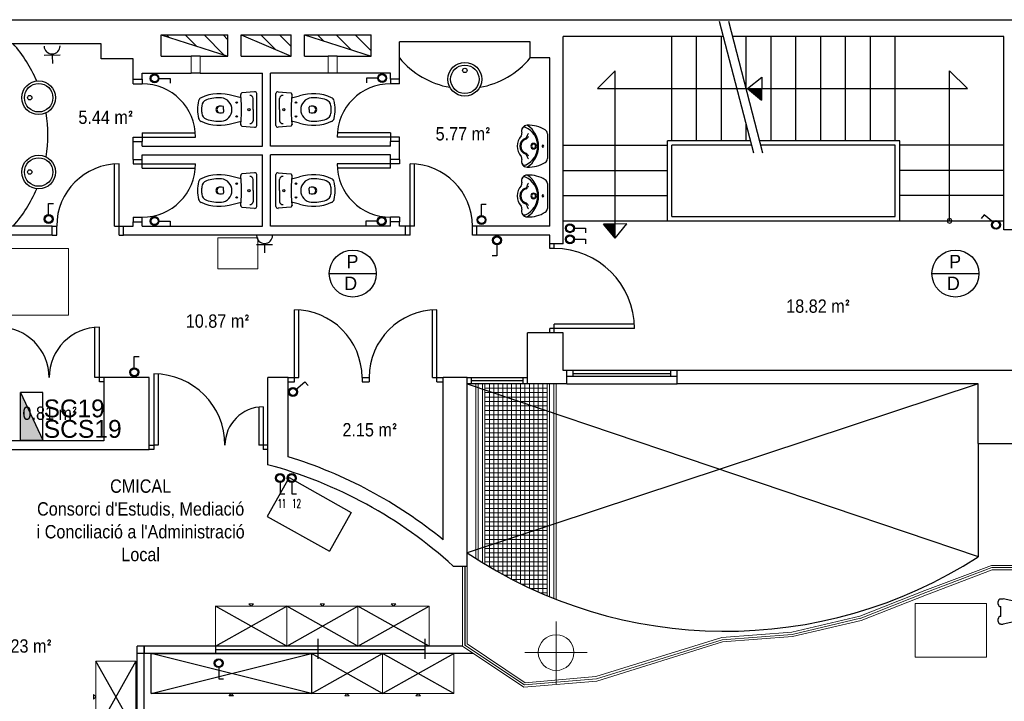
# Model space of a CAD drawing. Header units: metres. Extents: x -1 to 438, y -6 to 39.
# Tile 9 of 13: x 404.72 to 415.78, y 20.59 to 28.25. Entities that reach past the tile are written whole.
import ezdxf

# ---------------------------------------------------------------- set-up
doc = ezdxf.new("R2010")
doc.units = ezdxf.units.M
doc.linetypes.add('CONTINUA', pattern=[0])
for name, color, linetype, lineweight in [('INS P3  ELECTRICITAT ACTUAL', 7, 'CONTINUA', 25), ('P3  TEXT ACTUAL', 7, 'CONTINUA', 25), ('P3 MOBLES ACTUAL', 7, 'CONTINUA', 25), ('P3 MURS ACTUAL', 7, 'CONTINUA', 25)]:
    doc.layers.add(name, color=color, linetype=linetype, lineweight=lineweight)
doc.styles.add('ARIAL', font='arial.ttf')
doc.styles.add('Century Gothic', font='txt')
doc.styles.add('COMPLEX', font='complex_.ttf')
pattern_1 = [(135, (0, 0), (-0.21213203, -0.21213203), []), (135, (-0.10607, -0.10607), (-0.21213203, -0.21213203), [])]

# ---------------------------------------------------------------- blocks, each defined once
blk = doc.blocks.new('OBJETO_COMPLEJO_98')
at = {"layer": 'P3 MURS ACTUAL', "transparency": 33554687}
for start, end in [(90, 270), (270, 90)]:
    blk.add_arc((415.167, 25.989), 0.025, start, end, dxfattribs=at)

msp = doc.modelspace()

# ---------------------------------------------------------------- hatches: boundary and pattern name
at = {"layer": 'INS P3  ELECTRICITAT ACTUAL', "transparency": 33554687}
msp.add_hatch(color=100, dxfattribs=at).paths.add_polyline_path([(404.981, 23.527), (404.731, 24.062), (404.731, 23.527)])
at = {"layer": 'P3 MURS ACTUAL', "linetype": 'CONTINUA', "transparency": 33554687}
h = msp.add_hatch(dxfattribs=at)
h.set_pattern_fill('RAYADO_1', color=180, scale=0.1, angle=45, style=0, pattern_type=2)
h.set_pattern_definition(pattern_1)
h.paths.add_polyline_path([(407.061, 27.838), (407.061, 28.078), (406.311, 28.078)], flags=0)
h = msp.add_hatch(dxfattribs=at)
h.set_pattern_fill('RAYADO_1', color=180, scale=0.1, angle=45, style=0, pattern_type=2)
h.set_pattern_definition(pattern_1)
h.paths.add_polyline_path([(407.211, 28.078), (407.771, 27.838), (407.771, 28.078)], flags=0)
h = msp.add_hatch(dxfattribs=at)
h.set_pattern_fill('RAYADO_1', color=180, scale=0.1, angle=45, style=0, pattern_type=2)
h.set_pattern_definition(pattern_1)
h.paths.add_polyline_path([(407.921, 28.078), (408.671, 27.838), (408.671, 28.078)], flags=0)

# ---------------------------------------------------------------- linework, layer by layer
at = {"layer": 'INS P3  ELECTRICITAT ACTUAL', "color": 180, "transparency": 33554687}
for p, q in [((405.177, 27.85), (404.997, 27.847)), ((405.087, 27.848), (405.089, 27.758)), ((407.562, 25.719), (407.382, 25.719)), ((407.472, 25.719), (407.472, 25.629)), ((404.731, 24.062), (404.981, 23.527)), ((404.731, 23.527), (404.731, 24.062)), ((404.981, 24.062), (404.731, 24.062)), ((404.981, 23.527), (404.981, 24.062)), ((404.731, 23.527), (404.981, 23.527))]:
    msp.add_line(p, q, dxfattribs=at)
for points in [[(406.277, 27.589), (406.412, 27.589), (406.412, 27.535)], [(408.753, 27.592), (408.618, 27.592), (408.618, 27.538)], [(405.046, 26.049), (405.046, 26.184), (405.1, 26.184)], [(409.909, 26.04), (409.909, 26.175), (409.963, 26.175)], [(415.659, 25.971), (415.556, 26.058), (415.521, 26.017)], [(406.277, 25.986), (406.412, 25.986), (406.412, 25.932)], [(408.746, 25.986), (408.611, 25.986), (408.611, 25.932)], [(410.942, 25.907), (411.077, 25.907), (411.077, 25.853)], [(410.942, 25.783), (411.077, 25.783), (411.077, 25.729)], [(410.083, 25.729), (410.083, 25.594), (410.029, 25.594)], [(406.008, 24.329), (406.008, 24.464), (406.062, 24.464)], [(407.822, 24.093), (407.925, 24.181), (407.96, 24.139)], [(407.646, 23.058), (407.646, 22.923), (407.7, 22.923)], [(407.777, 23.058), (407.777, 22.923), (407.831, 22.923)], [(406.957, 20.979), (406.957, 20.844), (407.011, 20.844)]]:
    msp.add_lwpolyline(points, dxfattribs=at)
for centre, radius in [((406.236, 27.589), 0.0501), ((406.236, 27.589), 0.0397), ((408.793, 27.592), 0.0501), ((408.793, 27.592), 0.0397), ((405.047, 26.009), 0.0501), ((405.047, 26.009), 0.0397), ((406.236, 25.986), 0.0501), ((406.236, 25.986), 0.0397), ((408.787, 25.986), 0.0501), ((408.787, 25.986), 0.0397), ((409.909, 25.999), 0.0501), ((409.909, 25.999), 0.0397), ((415.689, 25.944), 0.0501), ((410.902, 25.906), 0.0501), ((410.902, 25.906), 0.0397), ((415.689, 25.944), 0.0397), ((410.083, 25.77), 0.0501), ((410.083, 25.77), 0.0397), ((410.902, 25.782), 0.0501), ((410.902, 25.782), 0.0397), ((406.008, 24.288), 0.0501), ((406.008, 24.288), 0.0397), ((407.791, 24.067), 0.0501), ((407.791, 24.067), 0.0397), ((407.646, 23.099), 0.0501), ((407.646, 23.099), 0.0397), ((407.777, 23.099), 0.0501), ((407.777, 23.099), 0.0397), ((406.957, 21.02), 0.0501), ((406.957, 21.02), 0.0397)]:
    msp.add_circle(centre, radius, dxfattribs=at)
for centre, radius, start, end in [((405.085, 27.954), 0.09, 181.0938, 1.0938), ((406.236, 27.589), 0.045, 90, 270), ((406.236, 27.589), 0.045, 270, 90), ((408.793, 27.592), 0.045, 90, 270), ((408.793, 27.592), 0.045, 270, 90), ((405.047, 26.009), 0.045, 0, 180), ((405.047, 26.009), 0.045, 180, 0), ((406.236, 25.986), 0.045, 90, 270), ((406.236, 25.986), 0.045, 270, 90), ((408.787, 25.986), 0.045, 90, 270), ((408.787, 25.986), 0.045, 270, 90), ((409.909, 25.999), 0.045, 0, 180), ((409.909, 25.999), 0.045, 180, 0), ((410.902, 25.906), 0.045, 90, 270), ((410.902, 25.906), 0.045, 270, 90), ((415.689, 25.944), 0.045, 49.7484, 229.7484), ((415.689, 25.944), 0.045, 229.7484, 49.7484), ((407.472, 25.825), 0.09, 180, 0), ((410.083, 25.77), 0.045, 0, 180), ((410.902, 25.782), 0.045, 90, 270), ((410.902, 25.782), 0.045, 270, 90), ((410.083, 25.77), 0.045, 180, 0), ((406.008, 24.288), 0.045, 0, 180), ((406.008, 24.288), 0.045, 180, 0), ((407.791, 24.067), 0.045, 130.2516, 310.2516), ((407.791, 24.067), 0.045, 310.2516, 130.2516), ((407.646, 23.099), 0.045, 0, 180), ((407.777, 23.099), 0.045, 0, 180), ((407.646, 23.099), 0.045, 180, 0), ((407.777, 23.099), 0.045, 180, 0), ((406.957, 21.02), 0.045, 0, 180), ((406.957, 21.02), 0.045, 180, 0)]:
    msp.add_arc(centre, radius, start, end, dxfattribs=at)
at = {"layer": 'P3 MOBLES ACTUAL', "transparency": 33554687}
for p, q in [((407.748, 23.104), (407.503, 22.668)), ((407.748, 23.104), (408.446, 22.713)), ((408.446, 22.713), (408.201, 22.277)), ((407.503, 22.668), (408.201, 22.277)), ((406.921, 21.21), (407.721, 21.66)), ((407.721, 21.21), (406.921, 21.66)), ((407.721, 21.21), (408.521, 21.66)), ((408.521, 21.21), (407.721, 21.66)), ((408.521, 21.21), (409.321, 21.66)), ((409.321, 21.21), (408.521, 21.66)), ((407.998, 20.68), (406.198, 21.13)), ((406.198, 20.68), (407.998, 21.13)), ((408.798, 20.68), (407.998, 21.13)), ((407.998, 20.68), (408.798, 21.13)), ((409.598, 20.68), (408.798, 21.13)), ((408.798, 20.68), (409.598, 21.13)), ((406.027, 21.042), (405.577, 20.242)), ((406.027, 20.242), (405.577, 21.042))]:
    msp.add_line(p, q, dxfattribs=at)
at = {"layer": 'P3 MOBLES ACTUAL', "color": 180, "transparency": 33554687}
for p, q in [((415.714, 21.684), (415.714, 21.713)), ((415.742, 21.741), (415.77, 21.741)), ((415.943, 21.705), (415.77, 21.741)), ((415.742, 21.545), (415.742, 21.656)), ((415.742, 21.656), (415.742, 21.656)), ((415.714, 21.488), (415.714, 21.517)), ((415.742, 21.545), (415.742, 21.545)), ((415.742, 21.46), (415.77, 21.46)), ((415.943, 21.496), (415.77, 21.46))]:
    msp.add_line(p, q, dxfattribs=at)
at = {"layer": 'P3 MOBLES ACTUAL', "linetype": 'CONTINUA', "lineweight": 13, "transparency": 33554687}
for points in [[(406.946, 25.798), (407.396, 25.798), (407.396, 25.448), (406.946, 25.448), (406.946, 25.798)], [(404.471, 24.928), (405.271, 24.928), (405.271, 25.678), (404.471, 25.678), (404.471, 24.928)], [(414.782, 21.089), (414.782, 21.689), (415.582, 21.689), (415.582, 21.089), (414.782, 21.089)]]:
    msp.add_lwpolyline(points, close=True, dxfattribs=at)
at = {"layer": 'P3 MOBLES ACTUAL', "color": 180, "lineweight": 13, "transparency": 33554687}
for points in [[(407.321, 21.66), (407.296, 21.685), (407.346, 21.685), (407.321, 21.66)], [(408.121, 21.66), (408.096, 21.685), (408.146, 21.685), (408.121, 21.66)], [(408.921, 21.66), (408.896, 21.685), (408.946, 21.685), (408.921, 21.66)], [(406.921, 21.66), (407.721, 21.66), (407.721, 21.21), (406.921, 21.21), (406.921, 21.66)], [(407.721, 21.66), (408.521, 21.66), (408.521, 21.21), (407.721, 21.21), (407.721, 21.66)], [(408.521, 21.66), (409.321, 21.66), (409.321, 21.21), (408.521, 21.21), (408.521, 21.66)], [(408.798, 20.68), (407.998, 20.68), (407.998, 21.13), (408.798, 21.13), (408.798, 20.68)], [(409.598, 20.68), (408.798, 20.68), (408.798, 21.13), (409.598, 21.13), (409.598, 20.68)], [(405.577, 21.042), (405.577, 20.242), (406.027, 20.242), (406.027, 21.042), (405.577, 21.042)], [(405.577, 20.642), (405.552, 20.667), (405.552, 20.617), (405.577, 20.642)], [(408.398, 20.68), (408.423, 20.655), (408.373, 20.655), (408.398, 20.68)], [(409.198, 20.68), (409.223, 20.655), (409.173, 20.655), (409.198, 20.68)]]:
    msp.add_lwpolyline(points, close=True, dxfattribs=at)
at = {"layer": 'P3 MOBLES ACTUAL', "transparency": 33554687}
for points in [[(407.998, 20.68), (406.198, 20.68), (406.198, 21.13), (407.998, 21.13), (407.998, 20.68)], [(407.098, 20.68), (407.123, 20.655), (407.073, 20.655), (407.098, 20.68)]]:
    msp.add_lwpolyline(points, close=True, dxfattribs=at)
at = {"layer": 'P3 MOBLES ACTUAL', "color": 180, "transparency": 33554687}
for centre, start, end in [((415.742, 21.713), 90, 180), ((415.742, 21.684), 180, 270), ((415.742, 21.517), 90, 180), ((415.742, 21.488), 180, 270)]:
    msp.add_arc(centre, 0.0279, start, end, dxfattribs=at)
at = {"layer": 'P3 MURS ACTUAL', "transparency": 33554687}
for p, q in [((400.734, 28.248), (427.484, 28.248)), ((406.311, 28.078), (407.061, 27.838)), ((410.457, 27.999), (408.987, 27.999)), ((408.987, 27.579), (408.987, 27.999)), ((410.457, 27.819), (410.457, 27.999)), ((410.827, 25.729), (410.827, 28.059)), ((412.628, 28.059), (410.827, 28.059)), ((412.047, 26.889), (412.047, 28.059)), ((412.326, 26.889), (412.326, 28.059)), ((412.605, 26.889), (412.605, 28.059)), ((415.777, 28.059), (412.731, 28.059)), ((412.884, 27.47), (412.884, 28.059)), ((413.163, 26.889), (413.163, 28.059)), ((413.441, 26.889), (413.441, 28.059)), ((413.72, 26.889), (413.72, 28.059)), ((413.999, 26.889), (413.999, 28.059)), ((414.278, 26.889), (414.278, 28.059)), ((414.557, 26.889), (414.557, 28.059)), ((415.777, 25.889), (415.777, 28.059)), ((405.637, 27.979), (404.437, 27.979)), ((405.637, 27.809), (405.637, 27.979)), ((405.997, 27.809), (405.637, 27.809)), ((405.997, 27.579), (405.997, 27.809)), ((410.677, 27.819), (410.457, 27.819)), ((410.677, 25.929), (410.677, 27.819)), ((411.211, 27.474), (411.411, 27.674)), ((411.411, 25.795), (411.411, 27.674)), ((415.167, 27.674), (415.367, 27.474)), ((415.167, 25.989), (415.167, 27.674)), ((405.997, 27.579), (406.097, 27.579)), ((405.997, 27.529), (405.997, 27.579)), ((406.097, 27.649), (406.647, 27.649)), ((406.097, 27.579), (406.097, 27.649)), ((406.097, 27.579), (406.097, 27.529)), ((406.747, 27.649), (407.447, 27.649)), ((407.447, 26.829), (407.447, 27.649)), ((408.187, 27.649), (407.537, 27.649)), ((407.537, 26.829), (407.537, 27.649)), ((408.887, 27.649), (408.287, 27.649)), ((408.887, 27.579), (408.887, 27.649)), ((408.987, 27.579), (408.887, 27.579)), ((408.887, 27.579), (408.887, 27.529)), ((408.987, 27.529), (408.987, 27.579)), ((413.057, 27.603), (413.055, 27.343)), ((405.997, 27.529), (406.097, 27.529)), ((408.987, 27.529), (408.887, 27.529)), ((411.211, 27.474), (415.367, 27.474)), ((412.884, 26.889), (412.884, 27.071)), ((405.997, 26.929), (406.697, 26.929)), ((405.997, 26.879), (405.997, 26.929)), ((405.997, 26.879), (406.097, 26.879)), ((405.997, 26.679), (405.997, 26.879)), ((406.097, 26.979), (406.697, 26.979)), ((406.097, 26.979), (406.097, 26.879)), ((406.097, 26.829), (406.097, 26.879)), ((408.887, 26.979), (408.287, 26.979)), ((408.987, 26.929), (408.287, 26.929)), ((408.887, 26.979), (408.887, 26.879)), ((408.987, 26.879), (408.887, 26.879)), ((408.887, 26.829), (408.887, 26.879)), ((408.987, 26.879), (408.987, 26.929)), ((408.987, 26.679), (408.987, 26.879)), ((412.931, 26.889), (411.997, 26.889)), ((411.997, 25.989), (411.997, 26.889)), ((414.607, 26.889), (413.034, 26.889)), ((414.607, 25.989), (414.607, 26.889)), ((406.097, 26.829), (407.447, 26.829)), ((408.887, 26.829), (407.537, 26.829)), ((410.827, 26.839), (411.997, 26.839)), ((412.943, 26.839), (412.047, 26.839)), ((412.047, 26.039), (412.047, 26.839)), ((414.557, 26.839), (413.047, 26.839)), ((414.557, 26.039), (414.557, 26.839)), ((415.777, 26.839), (414.607, 26.839)), ((405.997, 26.679), (406.097, 26.679)), ((405.997, 26.679), (405.997, 26.629)), ((406.097, 26.729), (407.447, 26.729)), ((406.097, 26.679), (406.097, 26.729)), ((406.097, 26.579), (406.097, 26.679)), ((407.447, 25.929), (407.447, 26.729)), ((407.537, 25.929), (407.537, 26.729)), ((408.887, 26.729), (407.537, 26.729)), ((408.887, 26.679), (408.887, 26.729)), ((408.987, 26.679), (408.887, 26.679)), ((408.887, 26.579), (408.887, 26.679)), ((408.987, 26.679), (408.987, 26.629)), ((405.787, 25.929), (405.787, 26.628)), ((405.837, 25.829), (405.837, 26.629)), ((405.997, 26.629), (406.697, 26.629)), ((406.097, 26.579), (406.697, 26.579)), ((408.987, 26.629), (408.287, 26.629)), ((408.887, 26.579), (408.287, 26.579)), ((409.107, 25.829), (409.107, 26.629)), ((409.157, 25.929), (409.157, 26.628)), ((410.827, 26.556), (411.997, 26.556)), ((415.777, 26.556), (414.607, 26.556)), ((410.827, 26.273), (411.997, 26.273)), ((415.777, 26.273), (414.607, 26.273)), ((405.997, 26.029), (406.097, 26.029)), ((405.997, 26.029), (405.997, 25.979)), ((406.097, 25.979), (406.097, 26.029)), ((408.987, 26.029), (408.887, 26.029)), ((408.887, 25.979), (408.887, 26.029)), ((408.987, 26.029), (408.987, 25.979)), ((412.047, 26.039), (414.557, 26.039)), ((405.087, 25.929), (404.437, 25.929)), ((405.087, 25.829), (405.087, 25.929)), ((405.087, 25.929), (405.137, 25.929)), ((405.137, 25.829), (405.137, 25.929)), ((405.787, 25.929), (405.887, 25.929)), ((405.887, 25.929), (405.997, 25.929)), ((405.887, 25.829), (405.887, 25.929)), ((405.997, 25.929), (405.997, 25.979)), ((405.997, 25.979), (406.097, 25.979)), ((406.097, 25.929), (406.097, 25.979)), ((406.097, 25.929), (407.447, 25.929)), ((408.887, 25.929), (407.537, 25.929)), ((408.887, 25.929), (408.887, 25.979)), ((408.987, 25.979), (408.887, 25.979)), ((408.987, 25.929), (408.987, 25.979)), ((409.057, 25.929), (408.987, 25.929)), ((409.157, 25.929), (409.057, 25.929)), ((409.057, 25.829), (409.057, 25.929)), ((409.857, 25.929), (409.807, 25.929)), ((409.807, 25.829), (409.807, 25.929)), ((410.677, 25.929), (409.857, 25.929)), ((409.857, 25.829), (409.857, 25.929)), ((410.827, 25.989), (415.777, 25.989)), ((411.541, 25.955), (411.281, 25.953)), ((416.077, 25.889), (415.777, 25.889)), ((405.087, 25.829), (404.437, 25.829)), ((405.087, 25.829), (405.137, 25.829)), ((405.837, 25.829), (405.887, 25.829)), ((409.057, 25.829), (405.887, 25.829)), ((409.107, 25.829), (409.057, 25.829)), ((409.857, 25.829), (409.807, 25.829)), ((410.677, 25.829), (409.857, 25.829)), ((410.677, 25.729), (410.677, 25.829)), ((410.677, 25.679), (410.677, 25.729)), ((410.827, 25.729), (410.677, 25.729)), ((410.727, 25.679), (410.677, 25.679)), ((410.727, 25.679), (410.727, 25.729)), ((407.807, 24.179), (407.807, 24.989)), ((407.857, 24.229), (407.857, 24.989)), ((409.357, 24.229), (409.357, 24.989)), ((409.407, 24.179), (409.407, 24.989)), ((405.567, 24.229), (405.567, 24.792)), ((405.617, 24.179), (405.617, 24.794)), ((411.627, 24.779), (410.677, 24.779)), ((410.677, 24.729), (410.677, 24.779)), ((411.627, 24.829), (410.727, 24.829)), ((410.727, 24.729), (410.727, 24.829)), ((410.427, 24.159), (410.427, 24.729)), ((410.827, 24.729), (410.427, 24.729)), ((410.827, 24.309), (410.827, 24.729)), ((405.667, 24.229), (405.567, 24.229)), ((405.667, 24.229), (405.667, 23.519)), ((406.177, 24.229), (405.667, 24.229)), ((406.177, 23.419), (406.177, 24.229)), ((406.227, 24.269), (406.227, 23.469)), ((406.277, 24.268), (406.277, 23.469)), ((407.507, 23.249), (407.507, 24.229)), ((407.737, 24.229), (407.507, 24.229)), ((407.737, 23.339), (407.737, 24.229)), ((407.737, 24.229), (407.857, 24.229)), ((408.567, 24.229), (408.647, 24.229)), ((408.567, 24.229), (408.567, 24.179)), ((408.647, 24.229), (408.647, 24.179)), ((409.357, 24.229), (409.477, 24.229)), ((409.747, 24.229), (409.477, 24.229)), ((409.477, 22.406), (409.477, 24.229)), ((409.747, 22.11), (409.747, 24.229)), ((409.747, 24.229), (410.427, 24.229)), ((409.797, 24.159), (409.797, 24.229)), ((410.377, 24.159), (410.377, 24.229)), ((410.867, 24.309), (410.827, 24.309)), ((410.867, 24.159), (410.867, 24.309)), ((412.107, 24.309), (410.867, 24.309)), ((412.107, 24.239), (410.867, 24.239)), ((410.937, 24.239), (410.937, 24.309)), ((410.937, 24.274), (412.037, 24.274)), ((412.037, 24.239), (412.037, 24.309)), ((417.147, 24.309), (412.107, 24.309)), ((412.107, 24.159), (412.107, 24.309)), ((405.667, 24.179), (405.617, 24.179)), ((407.737, 24.179), (407.807, 24.179)), ((408.567, 24.179), (408.647, 24.179)), ((409.407, 24.179), (409.477, 24.179)), ((410.427, 24.159), (409.747, 24.159)), ((409.797, 24.194), (410.377, 24.194)), ((410.867, 24.159), (410.427, 24.159)), ((410.867, 24.159), (412.107, 24.159)), ((415.487, 24.159), (412.107, 24.159)), ((415.487, 23.489), (415.487, 24.159)), ((407.407, 23.897), (407.407, 23.469)), ((407.457, 23.899), (407.457, 23.419)), ((405.667, 23.519), (404.437, 23.519)), ((406.177, 23.469), (406.227, 23.469)), ((406.227, 23.469), (406.227, 23.419)), ((406.277, 23.469), (406.227, 23.469)), ((407.507, 23.469), (407.407, 23.469)), ((415.487, 23.489), (417.447, 23.489)), ((404.337, 23.419), (406.177, 23.419)), ((406.227, 23.419), (406.177, 23.419)), ((407.507, 23.419), (407.457, 23.419)), ((409.591, 22.11), (409.747, 22.11)), ((409.722, 22.11), (409.722, 21.223)), ((408.071, 21.293), (408.071, 21.069)), ((409.271, 21.293), (409.271, 21.069)), ((409.697, 21.21), (406.041, 21.21)), ((406.171, 21.21), (406.041, 21.21)), ((406.041, 16.886), (406.041, 21.21)), ((406.921, 21.13), (406.041, 21.13)), ((406.121, 16.886), (406.121, 21.21)), ((406.121, 21.21), (406.121, 21.13)), ((409.817, 21.13), (406.871, 21.13)), ((406.921, 21.21), (406.921, 21.13)), ((409.271, 21.17), (406.921, 21.17))]:
    msp.add_line(p, q, dxfattribs=at)
at = {"layer": 'P3 MURS ACTUAL', "linetype": 'CONTINUA', "transparency": 33554687}
for p, q in [((412.967, 26.749), (412.584, 28.228)), ((413.07, 26.749), (412.688, 28.228)), ((406.311, 27.838), (406.311, 28.078)), ((406.311, 28.078), (407.061, 28.078)), ((407.061, 27.838), (407.061, 28.078)), ((407.211, 28.078), (407.771, 28.078)), ((407.211, 27.838), (407.211, 28.078)), ((407.771, 27.838), (407.771, 28.078)), ((407.921, 27.838), (407.921, 28.078)), ((407.921, 28.078), (408.671, 28.078)), ((408.671, 27.838), (408.671, 28.078)), ((406.311, 27.838), (406.647, 27.838)), ((406.747, 27.838), (407.061, 27.838)), ((407.211, 27.838), (407.771, 27.838)), ((407.921, 27.838), (408.187, 27.838)), ((408.287, 27.838), (408.671, 27.838)), ((412.896, 27.474), (413.057, 27.603)), ((412.896, 27.474), (413.055, 27.343)), ((411.412, 25.793), (411.281, 25.953)), ((411.412, 25.793), (411.541, 25.955))]:
    msp.add_line(p, q, dxfattribs=at)
at = {"layer": 'P3 MURS ACTUAL', "color": 180, "linetype": 'CONTINUA', "transparency": 33554687}
for p, q in [((407.211, 28.078), (407.771, 27.838)), ((407.921, 28.078), (408.671, 27.838)), ((406.747, 27.838), (406.647, 27.838)), ((408.287, 27.838), (408.187, 27.838)), ((406.747, 27.649), (406.647, 27.649)), ((408.287, 27.649), (408.187, 27.649)), ((409.747, 24.159), (415.487, 22.219)), ((415.487, 24.159), (409.747, 22.259))]:
    msp.add_line(p, q, dxfattribs=at)
at = {"layer": 'P3 MURS ACTUAL', "lineweight": 13, "transparency": 33554687}
for p, q in [((406.647, 27.649), (406.647, 27.838)), ((406.747, 27.649), (406.747, 27.838)), ((408.187, 27.649), (408.187, 27.838)), ((408.287, 27.649), (408.287, 27.838)), ((409.847, 22.194), (409.847, 24.159)), ((409.872, 22.179), (409.872, 24.159)), ((409.922, 22.148), (409.922, 24.159)), ((409.947, 22.132), (409.947, 24.159)), ((409.997, 22.103), (409.997, 24.159)), ((410.047, 22.074), (410.047, 24.159)), ((410.097, 22.045), (410.097, 24.159)), ((410.147, 22.018), (410.147, 24.159)), ((410.197, 21.991), (410.197, 24.159)), ((410.247, 21.965), (410.247, 24.159)), ((410.297, 21.939), (410.297, 24.159)), ((410.347, 21.914), (410.347, 24.159)), ((410.397, 21.89), (410.397, 24.159)), ((410.447, 21.866), (410.447, 24.159)), ((410.497, 21.843), (410.497, 24.159)), ((410.547, 21.821), (410.547, 24.159)), ((410.597, 21.8), (410.597, 24.159)), ((410.647, 21.778), (410.647, 24.159)), ((410.672, 21.768), (410.672, 24.159)), ((410.722, 21.748), (410.722, 24.159)), ((410.747, 21.738), (410.747, 24.159)), ((410.647, 24.109), (409.947, 24.109)), ((410.647, 24.059), (409.947, 24.059)), ((410.647, 24.009), (409.947, 24.009)), ((410.647, 23.959), (409.947, 23.959)), ((410.647, 23.909), (409.947, 23.909)), ((410.647, 23.859), (409.947, 23.859)), ((410.647, 23.809), (409.947, 23.809)), ((410.647, 23.759), (409.947, 23.759)), ((410.647, 23.709), (409.947, 23.709)), ((410.647, 23.659), (409.947, 23.659)), ((410.647, 23.609), (409.947, 23.609)), ((410.647, 23.559), (409.947, 23.559)), ((410.647, 23.509), (409.947, 23.509)), ((410.647, 23.459), (409.947, 23.459)), ((410.647, 23.409), (409.947, 23.409)), ((410.647, 23.359), (409.947, 23.359)), ((410.647, 23.309), (409.947, 23.309)), ((410.647, 23.259), (409.947, 23.259)), ((410.647, 23.209), (409.947, 23.209)), ((410.647, 23.159), (409.947, 23.159)), ((410.647, 23.109), (409.947, 23.109)), ((410.647, 23.059), (409.947, 23.059)), ((410.647, 23.009), (409.947, 23.009)), ((410.647, 22.959), (409.947, 22.959)), ((410.647, 22.909), (409.947, 22.909)), ((410.647, 22.859), (409.947, 22.859)), ((410.647, 22.809), (409.947, 22.809)), ((410.647, 22.759), (409.947, 22.759)), ((410.647, 22.709), (409.947, 22.709)), ((410.647, 22.659), (409.947, 22.659)), ((410.647, 22.609), (409.947, 22.609)), ((410.647, 22.559), (409.947, 22.559)), ((410.647, 22.509), (409.947, 22.509)), ((410.647, 22.459), (409.947, 22.459)), ((410.647, 22.409), (409.947, 22.409)), ((410.647, 22.359), (409.947, 22.359)), ((410.647, 22.309), (409.947, 22.309)), ((410.647, 22.259), (409.947, 22.259)), ((410.647, 22.209), (409.947, 22.209)), ((410.647, 22.159), (409.947, 22.159)), ((409.697, 22.11), (409.697, 21.21)), ((409.747, 22.11), (409.747, 21.236)), ((410.647, 22.109), (409.985, 22.109)), ((410.647, 22.059), (410.072, 22.059)), ((414.891, 21.836), (415.638, 22.119)), ((414.899, 21.813), (415.642, 22.094)), ((414.908, 21.789), (415.647, 22.069)), ((415.638, 22.119), (417.017, 22.119)), ((415.642, 22.094), (416.967, 22.094)), ((415.647, 22.069), (416.79, 22.069)), ((410.647, 22.009), (410.162, 22.009)), ((410.647, 21.959), (410.257, 21.959)), ((410.647, 21.909), (410.357, 21.909)), ((410.647, 21.859), (410.462, 21.859)), ((410.647, 21.809), (410.574, 21.809)), ((414.89, 21.836), (414.158, 21.547)), ((414.899, 21.813), (414.164, 21.523)), ((414.908, 21.789), (414.173, 21.499)), ((414.158, 21.547), (413.397, 21.369)), ((414.168, 21.524), (413.4, 21.344)), ((414.173, 21.499), (413.404, 21.319)), ((413.397, 21.369), (412.607, 21.309)), ((412.607, 21.309), (411.194, 20.869)), ((412.612, 21.284), (411.199, 20.844)), ((412.616, 21.259), (411.203, 20.819)), ((413.4, 21.344), (412.612, 21.284)), ((413.404, 21.319), (412.616, 21.259)), ((409.697, 21.21), (410.386, 20.749)), ((409.722, 21.223), (410.393, 20.775)), ((409.747, 21.236), (410.4, 20.801)), ((411.203, 20.819), (410.386, 20.749)), ((411.199, 20.844), (410.393, 20.775)), ((411.194, 20.869), (410.4, 20.801))]:
    msp.add_line(p, q, dxfattribs=at)
at = {"layer": 'P3 MURS ACTUAL', "color": 180, "transparency": 33554687}
for p, q in [((407.359, 27.439), (407.218, 27.426)), ((407.625, 27.439), (407.766, 27.426)), ((407.209, 27.371), (407.12, 27.392)), ((407.343, 27.239), (407.343, 27.365)), ((407.641, 27.239), (407.641, 27.365)), ((407.775, 27.371), (407.864, 27.392)), ((407.012, 27.239), (407.012, 27.265)), ((407.012, 27.239), (407.012, 27.214)), ((407.343, 27.239), (407.343, 27.114)), ((407.641, 27.239), (407.641, 27.114)), ((407.972, 27.239), (407.972, 27.265)), ((407.972, 27.239), (407.972, 27.214)), ((407.12, 27.087), (407.209, 27.108)), ((407.864, 27.087), (407.775, 27.108)), ((407.218, 27.053), (407.359, 27.04)), ((407.766, 27.053), (407.625, 27.04)), ((410.649, 26.967), (410.649, 26.828)), ((410.649, 26.828), (410.649, 26.688)), ((407.209, 26.461), (407.12, 26.482)), ((407.359, 26.529), (407.218, 26.516)), ((407.343, 26.329), (407.343, 26.455)), ((407.625, 26.529), (407.766, 26.516)), ((407.641, 26.329), (407.641, 26.455)), ((407.775, 26.461), (407.864, 26.482)), ((407.012, 26.329), (407.012, 26.355)), ((407.012, 26.329), (407.012, 26.304)), ((407.343, 26.329), (407.343, 26.204)), ((407.641, 26.329), (407.641, 26.204)), ((407.972, 26.329), (407.972, 26.355)), ((407.972, 26.329), (407.972, 26.304)), ((410.649, 26.408), (410.649, 26.269)), ((410.649, 26.269), (410.649, 26.129)), ((407.12, 26.177), (407.209, 26.198)), ((407.218, 26.143), (407.359, 26.13)), ((407.766, 26.143), (407.625, 26.13)), ((407.864, 26.177), (407.775, 26.198)), ((415.487, 23.489), (415.487, 22.214))]:
    msp.add_line(p, q, dxfattribs=at)
at = {"layer": 'P3 MURS ACTUAL', "color": 7, "linetype": 'CONTINUA', "lineweight": 25, "transparency": 33554687}
for p, q in [((408.199, 25.397), (408.727, 25.397)), ((414.969, 25.397), (415.497, 25.397))]:
    msp.add_line(p, q, dxfattribs=at)
at = {"layer": 'P3 MURS ACTUAL', "color": 180, "linetype": 'CONTINUA', "lineweight": 13, "transparency": 33554687}
for p, q in [((410.747, 20.789), (410.747, 21.489)), ((410.397, 21.139), (411.097, 21.139))]:
    msp.add_line(p, q, dxfattribs=at)
at = {"layer": 'P3 MURS ACTUAL', "color": 180, "transparency": 33554687}
for points in [[(407.384, 27.061), (407.384, 27.239), (407.384, 27.418)], [(407.6, 27.061), (407.6, 27.239), (407.6, 27.418)], [(407.384, 26.151), (407.384, 26.329), (407.384, 26.508)], [(407.6, 26.151), (407.6, 26.329), (407.6, 26.508)]]:
    msp.add_lwpolyline(points, dxfattribs=at)
for centre, radius in [((409.722, 27.579), 0.19), ((409.722, 27.579), 0.16), ((409.722, 27.679), 0.025), ((404.934, 27.372), 0.19), ((404.934, 27.372), 0.16), ((404.834, 27.372), 0.025), ((407.159, 27.317), 0.008), ((407.825, 27.317), 0.008), ((407.296, 27.239), 0.0125), ((407.688, 27.239), 0.0125), ((407.159, 27.162), 0.008), ((407.825, 27.162), 0.008), ((404.934, 26.537), 0.19), ((404.934, 26.537), 0.16), ((404.834, 26.537), 0.025), ((407.159, 26.407), 0.008), ((407.296, 26.329), 0.0125), ((407.688, 26.329), 0.0125), ((407.825, 26.407), 0.008), ((407.159, 26.252), 0.008), ((407.825, 26.252), 0.008)]:
    msp.add_circle(centre, radius, dxfattribs=at)
at = {"layer": 'P3 MURS ACTUAL', "color": 7, "linetype": 'CONTINUA', "lineweight": 25, "transparency": 33554687}
for centre in [(408.463, 25.397), (415.233, 25.397)]:
    msp.add_circle(centre, 0.264, dxfattribs=at)
at = {"layer": 'P3 MURS ACTUAL', "lineweight": 13, "transparency": 33554687}
msp.add_circle((410.747, 21.139), 0.2, dxfattribs=at)
at = {"layer": 'P3 MURS ACTUAL', "transparency": 33554687}
for centre, radius, start, end in [((403.495, 26.954), 1.542, 23.1734, 41.6624), ((409.722, 28.429), 0.955, 219.681, 259.9264), ((409.722, 28.429), 0.955, 280.0736, 320.319), ((406.097, 26.929), 0.6, 0, 90), ((408.887, 26.929), 0.6, 90, 180), ((413.235, 35.597), 8.139, 267.7005, 268.7397), ((413.235, 35.597), 8.149, 267.7932, 268.7407), ((413.235, 35.597), 8.159, 267.8856, 268.7417), ((413.235, 35.597), 8.169, 267.9776, 268.7427), ((413.235, 35.597), 8.179, 268.0691, 268.7437), ((413.235, 35.597), 8.189, 268.1602, 268.7447), ((413.235, 35.597), 8.199, 268.2509, 268.7458), ((413.235, 35.597), 8.209, 268.3412, 268.7468), ((413.235, 35.597), 8.219, 268.4311, 268.7478), ((413.235, 35.597), 8.229, 268.5206, 268.7488), ((413.235, 35.597), 8.239, 268.6097, 268.7498), ((413.235, 35.597), 8.249, 268.6984, 268.7508), ((403.495, 26.954), 1.542, 350.7731, 9.2269), ((405.837, 25.929), 0.7, 90, 180), ((406.097, 26.629), 0.6, 270, 0), ((408.887, 26.629), 0.6, 180, 270), ((409.107, 25.929), 0.7, 0, 90), ((403.495, 26.954), 1.542, 318.3376, 336.8266), ((419.534, 26.133), 8.249, 181.2492, 181.3016), ((419.534, 26.133), 8.239, 181.2502, 181.3903), ((419.534, 26.133), 8.229, 181.2512, 181.4794), ((419.534, 26.133), 8.219, 181.2522, 181.5689), ((419.534, 26.133), 8.209, 181.2532, 181.6588), ((419.534, 26.133), 8.199, 181.2542, 181.7491), ((419.534, 26.133), 8.189, 181.2553, 181.8398), ((419.534, 26.133), 8.179, 181.2563, 181.9309), ((419.534, 26.133), 8.169, 181.2573, 182.0224), ((419.534, 26.133), 8.159, 181.2583, 182.1144), ((419.534, 26.133), 8.149, 181.2593, 182.2068), ((419.534, 26.133), 8.139, 181.2603, 182.2995), ((410.727, 24.779), 0.9, 0, 90), ((407.807, 24.229), 0.76, 0, 90), ((409.407, 24.229), 0.76, 90, 180), ((404.487, 24.229), 0.565, 0, 90), ((405.617, 24.229), 0.565, 90, 180), ((406.227, 23.469), 0.8, 0, 90), ((407.457, 23.469), 0.43, 90, 180), ((406.212, 18.408), 5.162, 50.7674, 72.8195), ((406.212, 18.408), 5.012, 47.6148, 75.0288)]:
    msp.add_arc(centre, radius, start, end, dxfattribs=at)
at = {"layer": 'P3 MURS ACTUAL', "color": 180, "transparency": 33554687}
for centre, radius, start, end in [((407.362, 27.418), 0.0218, 1.3248, 96.3644), ((407.622, 27.418), 0.0218, 83.6356, 178.6752), ((407.116, 27.239), 0.397, 165.4531, 180), ((406.78, 27.327), 0.05, 114.6825, 165.4531), ((406.964, 26.925), 0.492, 71.514, 114.6825), ((406.845, 27.272), 0.08, 108.8669, 173.0722), ((406.964, 26.925), 0.447, 86.9791, 108.8669), ((406.972, 27.239), 0.133, 276.8934, 83.1066), ((407.219, 27.411), 0.015, 94.7621, 186.9037), ((405.801, 27.239), 1.413, 5.3323, 6.9037), ((405.801, 27.239), 1.413, 0, 5.3323), ((407.306, 27.361), 0.0372, 6.0407, 91.7016), ((407.678, 27.361), 0.0372, 88.2984, 173.9593), ((407.765, 27.411), 0.015, 353.0963, 85.2379), ((409.183, 27.239), 1.413, 174.6677, 180), ((409.183, 27.239), 1.413, 173.0963, 174.6677), ((408.02, 26.925), 0.492, 65.3175, 108.486), ((408.012, 27.239), 0.133, 96.8934, 263.1066), ((408.02, 26.925), 0.447, 71.1331, 93.0209), ((408.138, 27.272), 0.08, 6.9278, 71.1331), ((408.204, 27.327), 0.05, 14.5469, 65.3175), ((407.868, 27.239), 0.397, 0, 14.5469), ((407.116, 27.239), 0.397, 180, 194.5469), ((407.116, 27.239), 0.352, 173.0722, 180), ((407.116, 27.239), 0.352, 180, 186.9278), ((406.962, 27.239), 0.0366, 105.2314, 254.7686), ((406.975, 27.239), 0.0386, 105.7788, 254.2212), ((406.977, 27.152), 0.125, 78.5881, 101.4119), ((407.002, 27.265), 0.01, 0, 90), ((407.002, 27.214), 0.01, 270, 0), ((405.801, 27.239), 1.413, 354.6677, 0), ((409.183, 27.239), 1.413, 180, 185.3323), ((407.982, 27.265), 0.01, 90, 180), ((407.982, 27.214), 0.01, 180, 270), ((408.007, 27.152), 0.125, 78.5881, 101.4119), ((408.009, 27.239), 0.0386, 285.7788, 74.2212), ((408.022, 27.239), 0.0366, 285.2314, 74.7686), ((407.868, 27.239), 0.352, 0, 6.9278), ((407.868, 27.239), 0.352, 353.0722, 0), ((407.868, 27.239), 0.397, 345.4531, 0), ((406.78, 27.152), 0.05, 194.5469, 245.3175), ((406.964, 27.554), 0.492, 245.3175, 288.486), ((406.845, 27.207), 0.08, 186.9278, 251.1331), ((406.964, 27.554), 0.447, 251.1331, 273.0209), ((406.977, 27.327), 0.125, 258.5881, 281.4119), ((405.801, 27.239), 1.413, 353.0963, 354.6677), ((407.306, 27.118), 0.0372, 268.2984, 353.9593), ((407.678, 27.118), 0.0372, 186.0407, 271.7016), ((409.183, 27.239), 1.413, 185.3323, 186.9037), ((408.02, 27.554), 0.492, 251.514, 294.6825), ((408.007, 27.327), 0.125, 258.5881, 281.4119), ((408.02, 27.554), 0.447, 266.9791, 288.8669), ((408.138, 27.207), 0.08, 288.8669, 353.0722), ((408.204, 27.152), 0.05, 294.6825, 345.4531), ((407.219, 27.068), 0.015, 173.0963, 265.2379), ((407.362, 27.061), 0.0218, 263.6356, 358.6752), ((407.622, 27.061), 0.0218, 181.3248, 276.3644), ((407.765, 27.068), 0.015, 274.7621, 6.9037), ((410.423, 26.997), 0.0654, 90, 198.2003), ((410.393, 27.008), 0.0335, 71.2025, 158.7958), ((410.308, 26.829), 0.231, 359.6858, 65.5464), ((410.438, 26.708), 0.355, 58.0933, 92.3957), ((410.27, 26.828), 0.28, 359.8755, 56.7496), ((410.599, 26.967), 0.05, 0, 58.0933), ((410.479, 26.828), 0.17, 137.6007, 180), ((410.432, 26.827), 0.093, 106.7314, 179.566), ((410.432, 26.827), 0.083, 106.7314, 179.566), ((410.328, 26.966), 0.035, 317.6007, 18.2003), ((410.396, 26.938), 0.0242, 293.2605, 356.4228), ((410.396, 26.938), 0.0342, 293.2605, 330.8345), ((410.465, 26.935), 0.0451, 127.5015, 177.7203), ((410.44, 26.92), 0.0141, 109.0265, 175.042), ((410.479, 26.828), 0.17, 180, 222.3993), ((410.432, 26.828), 0.093, 180.434, 253.2686), ((410.432, 26.828), 0.083, 180.434, 253.2686), ((410.308, 26.826), 0.231, 294.4536, 0.3142), ((410.27, 26.827), 0.28, 303.2504, 0.1245), ((410.494, 26.828), 0.0312, 0, 180), ((410.494, 26.828), 0.0312, 180, 0), ((410.494, 26.828), 0.023, 0, 180), ((410.494, 26.828), 0.023, 180, 0), ((410.599, 26.828), 0.0102, 0, 180), ((410.599, 26.828), 0.0102, 180, 0), ((410.328, 26.689), 0.035, 341.7997, 42.3993), ((410.423, 26.658), 0.0654, 161.7997, 270), ((410.396, 26.717), 0.0242, 3.5772, 66.7395), ((410.396, 26.717), 0.0342, 29.1655, 66.7395), ((410.465, 26.72), 0.0451, 182.2797, 232.4985), ((410.44, 26.735), 0.0141, 184.958, 250.9735), ((410.599, 26.688), 0.05, 301.9067, 0), ((410.393, 26.648), 0.0335, 201.2042, 288.7975), ((410.438, 26.947), 0.355, 267.6043, 301.9067), ((406.78, 26.417), 0.05, 114.6825, 165.4531), ((406.964, 26.015), 0.492, 71.514, 114.6825), ((406.845, 26.362), 0.08, 108.8669, 173.0722), ((406.964, 26.015), 0.447, 86.9791, 108.8669), ((406.972, 26.329), 0.133, 276.8934, 83.1066), ((407.219, 26.501), 0.015, 94.7621, 186.9037), ((405.801, 26.329), 1.413, 5.3323, 6.9037), ((405.801, 26.329), 1.413, 0, 5.3323), ((407.306, 26.451), 0.0372, 6.0407, 91.7016), ((407.362, 26.508), 0.0218, 1.3248, 96.3644), ((407.622, 26.508), 0.0218, 83.6356, 178.6752), ((407.678, 26.451), 0.0372, 88.2984, 173.9593), ((407.765, 26.501), 0.015, 353.0963, 85.2379), ((409.183, 26.329), 1.413, 174.6677, 180), ((409.183, 26.329), 1.413, 173.0963, 174.6677), ((408.02, 26.015), 0.492, 65.3175, 108.486), ((408.012, 26.329), 0.133, 96.8934, 263.1066), ((408.02, 26.015), 0.447, 71.1331, 93.0209), ((408.138, 26.362), 0.08, 6.9278, 71.1331), ((408.204, 26.417), 0.05, 14.5469, 65.3175), ((410.423, 26.438), 0.0654, 90, 198.2003), ((410.393, 26.449), 0.0335, 71.2025, 158.7958), ((410.308, 26.27), 0.231, 359.6858, 65.5464), ((410.438, 26.149), 0.355, 58.0933, 92.3957), ((410.27, 26.269), 0.28, 359.8755, 56.7496), ((410.599, 26.408), 0.05, 0, 58.0933), ((407.116, 26.329), 0.397, 165.4531, 180), ((407.116, 26.329), 0.397, 180, 194.5469), ((407.116, 26.329), 0.352, 173.0722, 180), ((407.116, 26.329), 0.352, 180, 186.9278), ((406.962, 26.329), 0.0366, 105.2314, 254.7686), ((406.975, 26.329), 0.0386, 105.7788, 254.2212), ((406.977, 26.242), 0.125, 78.5881, 101.4119), ((407.002, 26.355), 0.01, 0, 90), ((405.801, 26.329), 1.413, 354.6677, 0), ((409.183, 26.329), 1.413, 180, 185.3323), ((407.982, 26.355), 0.01, 90, 180), ((408.007, 26.242), 0.125, 78.5881, 101.4119), ((408.009, 26.329), 0.0386, 285.7788, 74.2212), ((408.022, 26.329), 0.0366, 285.2314, 74.7686), ((407.868, 26.329), 0.352, 0, 6.9278), ((407.868, 26.329), 0.352, 353.0722, 0), ((407.868, 26.329), 0.397, 0, 14.5469), ((407.868, 26.329), 0.397, 345.4531, 0), ((410.479, 26.269), 0.17, 137.6007, 180), ((410.432, 26.268), 0.093, 106.7314, 179.566), ((410.432, 26.268), 0.083, 106.7314, 179.566), ((410.328, 26.407), 0.035, 317.6007, 18.2003), ((410.396, 26.379), 0.0242, 293.2605, 356.4228), ((410.396, 26.379), 0.0342, 293.2605, 330.8345), ((410.465, 26.376), 0.0451, 127.5015, 177.7203), ((410.44, 26.361), 0.0141, 109.0265, 175.042), ((406.78, 26.242), 0.05, 194.5469, 245.3175), ((406.845, 26.297), 0.08, 186.9278, 251.1331), ((406.964, 26.644), 0.447, 251.1331, 273.0209), ((406.977, 26.417), 0.125, 258.5881, 281.4119), ((407.002, 26.304), 0.01, 270, 0), ((407.982, 26.304), 0.01, 180, 270), ((408.007, 26.417), 0.125, 258.5881, 281.4119), ((408.02, 26.644), 0.447, 266.9791, 288.8669), ((408.138, 26.297), 0.08, 288.8669, 353.0722), ((408.204, 26.242), 0.05, 294.6825, 345.4531), ((410.479, 26.269), 0.17, 180, 222.3993), ((410.432, 26.269), 0.093, 180.434, 253.2686), ((410.432, 26.269), 0.083, 180.434, 253.2686), ((410.308, 26.267), 0.231, 294.4536, 0.3142), ((410.27, 26.268), 0.28, 303.2504, 0.1245), ((410.494, 26.269), 0.0312, 0, 180), ((410.494, 26.269), 0.0312, 180, 0), ((410.494, 26.269), 0.023, 0, 180), ((410.494, 26.269), 0.023, 180, 0), ((410.599, 26.269), 0.0102, 0, 180), ((410.599, 26.269), 0.0102, 180, 0), ((406.964, 26.644), 0.492, 245.3175, 288.486), ((405.801, 26.329), 1.413, 353.0963, 354.6677), ((407.219, 26.158), 0.015, 173.0963, 265.2379), ((407.306, 26.208), 0.0372, 268.2984, 353.9593), ((407.362, 26.151), 0.0218, 263.6356, 358.6752), ((407.622, 26.151), 0.0218, 181.3248, 276.3644), ((407.678, 26.208), 0.0372, 186.0407, 271.7016), ((407.765, 26.158), 0.015, 274.7621, 6.9037), ((409.183, 26.329), 1.413, 185.3323, 186.9037), ((408.02, 26.644), 0.492, 251.514, 294.6825), ((410.328, 26.13), 0.035, 341.7997, 42.3993), ((410.423, 26.099), 0.0654, 161.7997, 270), ((410.396, 26.158), 0.0242, 3.5772, 66.7395), ((410.396, 26.158), 0.0342, 29.1655, 66.7395), ((410.465, 26.161), 0.0451, 182.2797, 232.4985), ((410.44, 26.176), 0.0141, 184.958, 250.9735), ((410.599, 26.129), 0.05, 301.9067, 0), ((410.393, 26.088), 0.0335, 201.2042, 288.7975), ((410.438, 26.388), 0.355, 267.6043, 301.9067), ((412.652, 26.612), 5.233, 236.2843, 302.8046)]:
    msp.add_arc(centre, radius, start, end, dxfattribs=at)

# ---------------------------------------------------------------- block references
at = {"layer": 'P3 MURS ACTUAL', "transparency": 33554687}
msp.add_blockref('OBJETO_COMPLEJO_98', (0, 0), dxfattribs=at)

# ---------------------------------------------------------------- texts
at = {"layer": 'INS P3  ELECTRICITAT ACTUAL', "transparency": 33554687, "attachment_point": 7}
for s, insert, char_height, width, style in [('\\W0.98;SC19', (404.991, 23.779), 0.2, 0.8014, 'ARIAL'), ('\\W0.99;SCS19', (404.991, 23.549), 0.2, 0.9885, 'ARIAL'), ('\\W0.49;11', (407.62, 22.764), 0.1, 0.12466, 'COMPLEX'), ('\\W0.60;12', (407.78, 22.764), 0.1, 0.15138, 'COMPLEX')]:
    msp.add_mtext(s, dxfattribs=dict(at, insert=insert, char_height=char_height, width=width, style=style))
at = {"layer": 'P3  TEXT ACTUAL', "linetype": 'CONTINUA', "transparency": 33554687, "char_height": 0.15, "attachment_point": 8, "style": 'ARIAL'}
for s, insert, width in [('\\A1;{\\fArial|i0|b0;\\H0.150000;\\W0.867303;\\C180;5.44 m\\fISOCPEUR|i0|b0;²}\\P', (405.689, 27.076), 0.70216), ('\\A1;{\\fArial|i0|b0;\\H0.150000;\\W0.867303;\\C180;5.77 m\\fISOCPEUR|i0|b0;²}\\P', (409.702, 26.89), 0.70216), ('\\A1;{\\fArial|i0|b0;\\H0.150000;\\W0.867303;\\C180;18.82 m\\fISOCPEUR|i0|b0;²}\\P', (413.691, 24.954), 0.80298), ('\\A1;{\\fArial|i0|b0;\\H0.150000;\\W0.867303;\\C180;10.87 m\\fISOCPEUR|i0|b0;²}\\P', (406.946, 24.786), 0.80298), ('\\A1;{\\fArial|i0|b0;\\H0.150000;\\W0.867303;\\C180;0.81 m\\fISOCPEUR|i0|b0;²}\\P', (405.061, 23.751), 0.7011), ('\\A1;{\\fArial|i0|b0;\\H0.150000;\\W0.867303;\\C180;2.15 m\\fISOCPEUR|i0|b0;²}\\P', (408.655, 23.565), 0.7011), ('\\A1;{\\fArial|i0|b0;\\H0.150000;\\W0.867303;\\C180;43.23 m\\fISOCPEUR|i0|b0;²}\\P', (404.724, 21.136), 0.80389)]:
    msp.add_mtext(s, dxfattribs=dict(at, insert=insert, width=width))
at = {"layer": 'P3  TEXT ACTUAL', "linetype": 'CONTINUA', "transparency": 33554687, "insert": (406.08, 23.084), "char_height": 0.15, "width": 2.46756, "attachment_point": 2, "line_spacing_factor": 1.024096, "style": 'ARIAL'}
msp.add_mtext("\\A1;{\\fArial|i0|b0;\\H0.150000;\\W0.867303;\\C180;CMICAL}\\P{\\fArial|i0|b0;\\H0.150000;\\W0.867303;\\C180;Consorci d'Estudis, Mediació }\\P{\\fArial|i0|b0;\\H0.150000;\\W0.867303;\\C180;i Conciliació a l'Administració }\\P{\\fArial|i0|b0;\\H0.150000;\\W0.867303;\\C180;Local}\\P", dxfattribs=at)
at = {"layer": 'P3 MURS ACTUAL', "color": 7, "linetype": 'CONTINUA', "lineweight": 25, "transparency": 33554687, "char_height": 0.15, "attachment_point": 7, "style": 'Century Gothic'}
for s, insert, width in [('P', (408.393, 25.457), 0.1975), ('P', (415.163, 25.457), 0.1975), ('D', (408.367, 25.212), 0.23), ('D', (415.137, 25.212), 0.23)]:
    msp.add_mtext(s, dxfattribs=dict(at, insert=insert, width=width))

doc.saveas('drawing.dxf')
